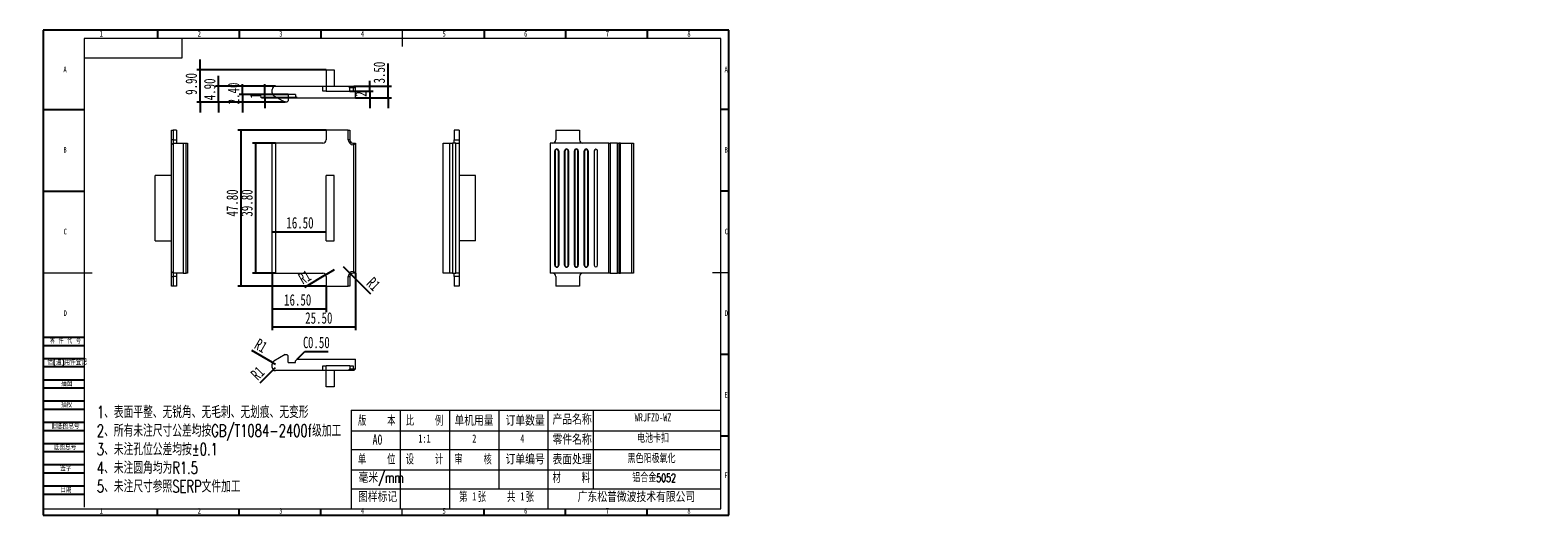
# Model space of a CAD drawing. Header units: millimetres. Extents: x -8 to 916, y -4 to 297.
import ezdxf

# ---------------------------------------------------------------- set-up
doc = ezdxf.new("R2010")
doc.units = ezdxf.units.MM
for name, color, linetype in [('10', 7, 'Continuous'), ('5', 7, 'Continuous'), ('9', 7, 'Continuous')]:
    doc.layers.add(name, color=color, linetype=linetype)
doc.styles.add('SLDTEXTSTYLE0', font='TXT', dxfattribs={"width": 0.7, "bigfont": 'bigfont'})
doc.styles.add('SLDTEXTSTYLE1', font='TXT', dxfattribs={"width": 0.7})
doc.styles.add('SLDTEXTSTYLE2', font='TXT', dxfattribs={"width": 0.614286, "bigfont": 'bigfont'})
doc.styles.add('SLDTEXTSTYLE3', font='TXT', dxfattribs={"width": 0.566667, "bigfont": 'bigfont'})
doc.dimstyles.new('SLDDIMSTYLE0', dxfattribs={"dimtxt": 7, "dimasz": 4.08, "dimexe": 0, "dimexo": 0.0625, "dimgap": 1.75, "dimtad": 2, "dimlfac": 0.5, "dimrnd": 1e-09, "dimzin": 4, "dimdsep": 46, "dimtxsty": 'SLDTEXTSTYLE1', "dimsah": 1, "dimcen": 0.09, "dimadec": 0, "dimazin": 1, "dimtfac": 1, "dimtofl": 0, "dimtmove": 0, "dimatfit": 3, "dimfxl": 0, "dimfrac": 2, "dimtolj": 1, "dimtzin": 12, "dimarcsym": 0})
doc.dimstyles.new('SLDDIMSTYLE1', dxfattribs={"dimtxt": 7, "dimasz": 4.08, "dimexe": 0, "dimexo": 0.0625, "dimgap": 1.75, "dimtad": 2, "dimlfac": 0.5, "dimrnd": 1e-09, "dimzin": 12, "dimdsep": 46, "dimtxsty": 'SLDTEXTSTYLE1', "dimsah": 1, "dimcen": 0, "dimadec": 0, "dimazin": 3, "dimtfac": 1, "dimtofl": 0, "dimtmove": 1, "dimatfit": 3, "dimfxl": 0, "dimfrac": 2, "dimtolj": 1, "dimtzin": 12, "dimarcsym": 0})
doc.dimstyles.new('SLDDIMSTYLE2', dxfattribs={"dimtxt": 7, "dimasz": 4.08, "dimexe": 0, "dimexo": 0.0625, "dimgap": 1.75, "dimtad": 2, "dimlfac": 0.5, "dimrnd": 1e-09, "dimzin": 4, "dimdsep": 46, "dimtxsty": 'SLDTEXTSTYLE1', "dimsah": 1, "dimcen": 0.09, "dimadec": 0, "dimazin": 1, "dimtfac": 1, "dimtmove": 0, "dimatfit": 0, "dimfxl": 0, "dimfrac": 2, "dimtolj": 1, "dimtzin": 12, "dimarcsym": 0})
doc.dimstyles.new('SLDDIMSTYLE3', dxfattribs={"dimtxt": 7, "dimasz": 4.08, "dimexe": 0, "dimexo": 0.0625, "dimgap": 1.75, "dimtad": 2, "dimlfac": 0.5, "dimrnd": 1e-09, "dimzin": 12, "dimdsep": 46, "dimtxsty": 'SLDTEXTSTYLE1', "dimsah": 1, "dimcen": 0.09, "dimadec": 0, "dimazin": 3, "dimtfac": 1, "dimtmove": 0, "dimatfit": 0, "dimfxl": 0, "dimfrac": 2, "dimtolj": 1, "dimtzin": 12, "dimarcsym": 0})
doc.dimstyles.new('SLDDIMSTYLE4', dxfattribs={"dimtxt": 7, "dimasz": 4.08, "dimexe": 0, "dimexo": 0.0625, "dimgap": 1.75, "dimtad": 2, "dimlfac": 0.5, "dimrnd": 1e-09, "dimzin": 12, "dimdsep": 46, "dimtxsty": 'SLDTEXTSTYLE1', "dimsah": 1, "dimcen": 0, "dimadec": 0, "dimazin": 3, "dimtfac": 1, "dimtofl": 0, "dimtmove": 0, "dimatfit": 3, "dimfxl": 0, "dimfrac": 2, "dimtolj": 1, "dimtzin": 12, "dimarcsym": 0})

# ---------------------------------------------------------------- blocks, each defined once
blk = doc.blocks.new('SW_NOTE_0')
at = {"layer": '10', "color": 0, "attachment_point": 1, "style": 'SLDTEXTSTYLE0'}
for s, insert, char_height in [('1\\M+18141\\M+1955C\\M+196CA\\M+195BD\\M+190AE\\M+18141\\M+19DD9锐\\M+18A70\\M+18141\\M+19DD9\\M+196D1\\M+18E68\\M+18141\\M+19DD9划\\M+18DAD\\M+18141\\M+19DD9变\\M+18C60', (0, 9.55), 7.40833), ('2\\M+18141\\M+18F8A\\M+1974C\\M+196A2\\M+1928D\\M+18EDA\\M+190A1\\M+18CF6\\M+18DB7\\M+18BCF\\M+188C2GB/T1084-2400f级\\M+189C1\\M+18D48', (0, -1.83), 7.40833), ('3\\M+18141\\M+196A2\\M+1928D\\M+18D45\\M+188CA\\M+18CF6\\M+18DB7\\M+18BCF\\M+188C2\\M+1817D0.1', (0, -13.21), 7.4083), ('4\\M+18141\\M+196A2\\M+1928D圆\\M+18A70\\M+18BCF为R1.5', (0, -24.58), 7.4083), ('5\\M+18141\\M+196A2\\M+1928D\\M+18EDA\\M+190A1\\M+18E51\\M+18FC6SERP\\M+195B6\\M+18C8F\\M+189C1\\M+18D48', (0, -35.96), 7.4083)]:
    blk.add_mtext(s, dxfattribs=dict(at, insert=insert, char_height=char_height))
blk = doc.blocks.new('_D')
at = {"layer": '10'}
for p, q in [((173.23, 235.87), (119.23, 235.87)), ((121.23, 140.27), (121.23, 235.87)), ((173.23, 140.27), (119.23, 140.27))]:
    blk.add_line(p, q, dxfattribs=at)
for points in [[(121.23, 235.87), (120.72, 231.79), (121.74, 231.79)], [(121.23, 140.27), (121.74, 144.35), (120.72, 144.35)]]:
    blk.add_solid(points, dxfattribs=at)
at = {"layer": '10', "insert": (112.21, 182.86), "char_height": 7, "attachment_point": 1, "rotation": 90, "style": 'SLDTEXTSTYLE1'}
blk.add_mtext('47.80', dxfattribs=at)
blk = doc.blocks.new('_D_1')
at = {"layer": '10'}
blk.add_line((140.23, 173.57), (173.23, 173.57), dxfattribs=at)
for points in [[(140.23, 173.57), (144.31, 173.07), (144.31, 174.08)], [(173.23, 173.57), (169.15, 174.08), (169.15, 173.07)]]:
    blk.add_solid(points, dxfattribs=at)
at = {"layer": '10', "insert": (148.91, 182.6), "char_height": 7, "attachment_point": 1, "style": 'SLDTEXTSTYLE1'}
blk.add_mtext('16.50', dxfattribs=at)
blk = doc.blocks.new('_D_2')
at = {"layer": '10'}
for p, q in [((142.23, 227.87), (128.23, 227.87)), ((130.23, 148.27), (130.23, 227.87)), ((142.23, 148.27), (128.23, 148.27))]:
    blk.add_line(p, q, dxfattribs=at)
for points in [[(130.23, 227.87), (129.72, 223.79), (130.74, 223.79)], [(130.23, 148.27), (130.74, 152.35), (129.72, 152.35)]]:
    blk.add_solid(points, dxfattribs=at)
at = {"layer": '10', "insert": (121.21, 182.86), "char_height": 7, "attachment_point": 1, "rotation": 90, "style": 'SLDTEXTSTYLE1'}
blk.add_mtext('39.80', dxfattribs=at)
blk = doc.blocks.new('_D_3')
at = {"layer": '10'}
for p, q in [((140.23, 148.27), (140.23, 124.36)), ((173.23, 140.27), (173.23, 124.36)), ((140.23, 126.36), (173.23, 126.36))]:
    blk.add_line(p, q, dxfattribs=at)
for points in [[(140.23, 126.36), (144.31, 125.85), (144.31, 126.87)], [(173.23, 126.36), (169.15, 126.87), (169.15, 125.85)]]:
    blk.add_solid(points, dxfattribs=at)
at = {"layer": '10', "insert": (147.51, 135.38), "char_height": 7, "attachment_point": 1, "style": 'SLDTEXTSTYLE1'}
blk.add_mtext('16.50', dxfattribs=at)
blk = doc.blocks.new('_D_4')
at = {"layer": '10'}
for p, q in [((140.23, 148.27), (140.23, 113.3)), ((191.23, 148.27), (191.23, 113.3)), ((140.23, 115.3), (191.23, 115.3))]:
    blk.add_line(p, q, dxfattribs=at)
for points in [[(140.23, 115.3), (144.31, 114.79), (144.31, 115.81)], [(191.23, 115.3), (187.15, 115.81), (187.15, 114.79)]]:
    blk.add_solid(points, dxfattribs=at)
at = {"layer": '10', "insert": (160.45, 124.32), "char_height": 7, "attachment_point": 1, "style": 'SLDTEXTSTYLE1'}
blk.add_mtext('25.50', dxfattribs=at)
blk = doc.blocks.new('_D_5')
at = {"layer": '10'}
for q in [(183.89, 152.13), (200.45, 135.68)]:
    blk.add_line((188.39, 147.66), q, dxfattribs=at)
blk.add_solid([(188.39, 147.66), (185.86, 150.89), (185.14, 150.17)], dxfattribs=at)
at = {"layer": '10', "insert": (202.31, 146.43), "char_height": 7, "attachment_point": 1, "rotation": 315.96899, "style": 'SLDTEXTSTYLE1'}
blk.add_mtext('R1', dxfattribs=at)
blk = doc.blocks.new('_D_6')
at = {"layer": '10'}
for q in [(178.4, 150.55), (159.97, 139.41)]:
    blk.add_line((172.96, 147.27), q, dxfattribs=at)
blk.add_solid([(172.96, 147.27), (176.72, 148.94), (176.19, 149.81)], dxfattribs=at)
at = {"layer": '10', "insert": (155.46, 147.23), "char_height": 7, "attachment_point": 1, "rotation": 30, "style": 'SLDTEXTSTYLE1'}
blk.add_mtext('R1', dxfattribs=at)
blk = doc.blocks.new('_D_7')
at = {"layer": '10'}
for p, q in [((122.01, 257.65), (122.01, 263.87)), ((150.03, 257.65), (120.01, 257.65)), ((148.23, 252.85), (120.01, 252.85)), ((122.01, 257.65), (122.01, 252.85)), ((122.01, 252.85), (122.01, 246.5))]:
    blk.add_line(p, q, dxfattribs=at)
for points in [[(122.01, 257.65), (122.52, 261.73), (121.5, 261.73)], [(122.01, 252.85), (121.5, 248.77), (122.52, 248.77)]]:
    blk.add_solid(points, dxfattribs=at)
at = {"layer": '10', "insert": (112.99, 251.59), "char_height": 7, "attachment_point": 1, "rotation": 90, "style": 'SLDTEXTSTYLE1'}
blk.add_mtext('2.40', dxfattribs=at)
blk = doc.blocks.new('_D_8')
at = {"layer": '10'}
for p, q in [((135.63, 257.65), (135.63, 264)), ((150.03, 257.65), (133.63, 257.65)), ((155.43, 255.65), (133.63, 255.65)), ((135.63, 255.65), (135.63, 257.65)), ((135.63, 255.65), (135.63, 249.3))]:
    blk.add_line(p, q, dxfattribs=at)
for points in [[(135.63, 257.65), (136.14, 261.73), (135.13, 261.73)], [(135.63, 255.65), (135.13, 251.57), (136.14, 251.57)]]:
    blk.add_solid(points, dxfattribs=at)
at = {"layer": '10', "insert": (126.61, 255.07), "char_height": 7, "attachment_point": 1, "rotation": 90, "style": 'SLDTEXTSTYLE1'}
blk.add_mtext('1', dxfattribs=at)
blk = doc.blocks.new('_D_9')
at = {"layer": '10'}
for p, q in [((107.42, 262.65), (107.42, 269)), ((142.23, 262.65), (105.42, 262.65)), ((107.42, 252.85), (107.42, 262.65)), ((148.23, 252.85), (105.42, 252.85)), ((107.42, 252.85), (107.42, 246.5))]:
    blk.add_line(p, q, dxfattribs=at)
for points in [[(107.42, 262.65), (107.93, 266.73), (106.91, 266.73)], [(107.42, 252.85), (106.91, 248.77), (107.93, 248.77)]]:
    blk.add_solid(points, dxfattribs=at)
at = {"layer": '10', "insert": (98.4, 254.11), "char_height": 7, "attachment_point": 1, "rotation": 90, "style": 'SLDTEXTSTYLE1'}
blk.add_mtext('4.90', dxfattribs=at)
blk = doc.blocks.new('_D_10')
at = {"layer": '10'}
for p, q in [((96.14, 272.65), (96.14, 279)), ((173.23, 272.65), (94.14, 272.65)), ((96.14, 252.85), (96.14, 272.65)), ((148.23, 252.85), (94.14, 252.85)), ((96.14, 252.85), (96.14, 246.5))]:
    blk.add_line(p, q, dxfattribs=at)
for points in [[(96.14, 272.65), (96.64, 276.73), (95.63, 276.73)], [(96.14, 252.85), (95.63, 248.77), (96.64, 248.77)]]:
    blk.add_solid(points, dxfattribs=at)
at = {"layer": '10', "insert": (87.11, 257.41), "char_height": 7, "attachment_point": 1, "rotation": 90, "style": 'SLDTEXTSTYLE1'}
blk.add_mtext('9.90', dxfattribs=at)
blk = doc.blocks.new('_D_11')
at = {"layer": '10'}
for p, q in [((187.83, 259.65), (202.03, 259.65)), ((200.03, 259.65), (200.03, 266)), ((200.03, 259.65), (200.03, 255.65)), ((191.23, 255.65), (202.03, 255.65)), ((200.03, 255.65), (200.03, 249.3))]:
    blk.add_line(p, q, dxfattribs=at)
for points in [[(200.03, 259.65), (200.54, 263.73), (199.52, 263.73)], [(200.03, 255.65), (199.52, 251.57), (200.54, 251.57)]]:
    blk.add_solid(points, dxfattribs=at)
at = {"layer": '10', "insert": (191.01, 256.2), "char_height": 7, "attachment_point": 1, "rotation": 90, "style": 'SLDTEXTSTYLE1'}
blk.add_mtext('2', dxfattribs=at)
blk = doc.blocks.new('_D_12')
at = {"layer": '10'}
for p, q in [((211.35, 262.65), (211.35, 276.65)), ((190.23, 262.65), (213.35, 262.65)), ((211.35, 255.65), (211.35, 262.65)), ((191.23, 255.65), (213.35, 255.65)), ((211.35, 255.65), (211.35, 249.3))]:
    blk.add_line(p, q, dxfattribs=at)
for points in [[(211.35, 262.65), (211.85, 266.73), (210.84, 266.73)], [(211.35, 255.65), (210.84, 251.57), (211.85, 251.57)]]:
    blk.add_solid(points, dxfattribs=at)
at = {"layer": '10', "insert": (202.32, 264.37), "char_height": 7, "attachment_point": 1, "rotation": 90, "style": 'SLDTEXTSTYLE1'}
blk.add_mtext('3.50', dxfattribs=at)
blk = doc.blocks.new('SW_CHAMFER_DIMENSION_0')
at = {"layer": '10', "color": 0}
for p, q in [((-3.64, -4.73), (1.1, 0)), ((1.1, 0), (15.35, 0))]:
    blk.add_line(p, q, dxfattribs=at)
at = {"layer": '10', "color": 0, "char_height": 7, "attachment_point": 1, "style": 'SLDTEXTSTYLE1'}
for s, insert in [('C', (0, 9.02)), ('0.50', (3.07, 9.02))]:
    blk.add_mtext(s, dxfattribs=dict(at, insert=insert))
blk = doc.blocks.new('_D_13')
at = {"layer": '10'}
for q in [(127.78, 100.94), (142.23, 92.6)]:
    blk.add_line((140.5, 93.6), q, dxfattribs=at)
blk.add_solid([(140.5, 93.6), (137.22, 96.08), (136.71, 95.2)], dxfattribs=at)
at = {"layer": '10', "insert": (132.2, 108.59), "char_height": 7, "attachment_point": 1, "rotation": 330, "style": 'SLDTEXTSTYLE1'}
blk.add_mtext('R1', dxfattribs=at)
blk = doc.blocks.new('_D_14')
at = {"layer": '10'}
for q in [(132.58, 80.92), (142.23, 90.57)]:
    blk.add_line((140.82, 89.15), q, dxfattribs=at)
blk.add_solid([(140.82, 89.15), (137.57, 86.63), (138.29, 85.91)], dxfattribs=at)
at = {"layer": '10', "insert": (126.4, 87.1), "char_height": 7, "attachment_point": 1, "rotation": 45, "style": 'SLDTEXTSTYLE1'}
blk.add_mtext('R1', dxfattribs=at)

msp = doc.modelspace()

# ---------------------------------------------------------------- linework, layer by layer
at = {"color": 7, "linetype": 'Continuous', "lineweight": 15}
for p, q in [((173.232, 272.646), (178.232, 272.646)), ((173.232, 272.646), (173.232, 262.646)), ((178.232, 272.646), (178.232, 262.646)), ((140.232, 258.619), (140.232, 260.646)), ((142.232, 262.646), (171.232, 262.646)), ((171.232, 259.646), (171.232, 262.646)), ((171.232, 262.646), (173.232, 262.646)), ((173.232, 259.646), (171.232, 259.646)), ((173.232, 262.646), (173.232, 259.646)), ((173.232, 262.646), (186.832, 262.646)), ((173.232, 259.646), (187.832, 259.646)), ((187.832, 261.646), (186.832, 262.646)), ((186.832, 262.646), (189.832, 262.646)), ((187.832, 259.646), (187.832, 261.646)), ((189.832, 261.646), (187.832, 261.646)), ((189.832, 259.646), (187.832, 259.646)), ((189.832, 262.646), (189.832, 261.646)), ((189.832, 262.646), (190.232, 262.646)), ((189.832, 261.646), (189.832, 259.646)), ((191.232, 261.646), (189.832, 261.646)), ((190.232, 262.646), (191.232, 261.646)), ((191.232, 255.646), (191.232, 261.646)), ((141.232, 256.887), (148.232, 252.846)), ((149.232, 252.846), (148.232, 252.846)), ((149.232, 252.846), (150.032, 253.646)), ((154.432, 257.646), (150.032, 257.646)), ((150.032, 257.646), (150.032, 253.646)), ((154.432, 257.646), (154.432, 256.646)), ((154.432, 256.646), (155.432, 255.646)), ((155.432, 255.646), (191.232, 255.646)), ((78.594, 235.866), (79.594, 235.866)), ((78.594, 229.866), (78.594, 235.866)), ((79.594, 235.866), (79.594, 229.866)), ((81.594, 235.866), (79.594, 235.866)), ((81.594, 235.866), (81.594, 229.866)), ((173.232, 235.866), (173.232, 229.866)), ((186.832, 235.866), (173.232, 235.866)), ((186.832, 229.866), (186.832, 235.866)), ((186.832, 235.866), (187.832, 235.866)), ((187.832, 235.866), (187.832, 229.866)), ((254.779, 235.866), (251.779, 235.866)), ((251.779, 235.866), (251.779, 229.866)), ((254.779, 235.866), (254.779, 229.866)), ((313.959, 235.866), (313.959, 229.866)), ((313.959, 235.866), (328.559, 235.866)), ((328.559, 235.866), (328.559, 229.866)), ((79.594, 229.866), (78.594, 229.866)), ((78.594, 226.866), (78.594, 229.866)), ((78.594, 226.866), (79.594, 227.866)), ((78.594, 149.266), (78.594, 226.866)), ((79.594, 229.866), (79.594, 227.866)), ((79.594, 229.866), (81.594, 229.866)), ((79.594, 227.866), (79.594, 148.266)), ((79.594, 227.866), (85.594, 227.866)), ((81.594, 229.866), (81.594, 227.866)), ((85.594, 227.866), (85.594, 148.266)), ((85.594, 227.866), (87.594, 227.866)), ((87.594, 148.266), (87.594, 227.866)), ((87.594, 227.866), (88.394, 227.866)), ((88.394, 227.866), (88.394, 148.266)), ((140.232, 148.266), (140.232, 227.866)), ((140.232, 227.866), (142.232, 227.866)), ((142.232, 227.866), (142.232, 148.266)), ((171.232, 227.866), (142.232, 227.866)), ((187.832, 229.866), (186.832, 229.866)), ((189.832, 227.866), (189.832, 226.866)), ((189.832, 227.866), (191.232, 227.866)), ((190.232, 226.866), (189.832, 226.866)), ((190.232, 226.866), (191.232, 227.866)), ((190.232, 149.266), (190.232, 226.866)), ((191.232, 227.866), (191.232, 148.266)), ((244.979, 148.266), (244.979, 227.866)), ((244.979, 227.866), (249.021, 227.866)), ((249.021, 148.266), (249.021, 227.866)), ((249.021, 227.866), (250.753, 227.866)), ((250.753, 227.866), (250.753, 148.266)), ((252.779, 227.866), (250.753, 227.866)), ((251.779, 229.866), (254.779, 229.866)), ((251.779, 227.866), (251.779, 229.866)), ((252.779, 148.266), (252.779, 227.866)), ((252.779, 227.866), (254.779, 227.866)), ((254.779, 229.866), (254.779, 227.866)), ((254.779, 227.866), (254.779, 148.266)), ((310.559, 227.866), (310.559, 148.266)), ((346.359, 227.866), (310.559, 227.866)), ((313.359, 153.066), (313.359, 223.066)), ((313.559, 223.066), (313.359, 223.066)), ((313.559, 223.066), (313.559, 153.066)), ((315.559, 223.066), (315.759, 223.066)), ((315.559, 153.066), (315.559, 223.066)), ((315.759, 223.066), (315.759, 153.066)), ((319.359, 153.066), (319.359, 223.066)), ((319.559, 223.066), (319.359, 223.066)), ((319.559, 223.066), (319.559, 153.066)), ((321.559, 153.066), (321.559, 223.066)), ((321.759, 223.066), (321.559, 223.066)), ((321.759, 223.066), (321.759, 153.066)), ((325.359, 153.066), (325.359, 223.066)), ((325.559, 223.066), (325.359, 223.066)), ((325.559, 223.066), (325.559, 153.066)), ((327.559, 153.066), (327.559, 223.066)), ((327.759, 223.066), (327.559, 223.066)), ((327.759, 223.066), (327.759, 153.066)), ((331.359, 153.066), (331.359, 223.066)), ((331.559, 223.066), (331.359, 223.066)), ((331.559, 223.066), (331.559, 153.066)), ((333.559, 153.066), (333.559, 223.066)), ((333.759, 223.066), (333.559, 223.066)), ((333.759, 223.066), (333.759, 153.066)), ((337.559, 223.066), (337.559, 153.066)), ((339.559, 153.066), (339.559, 223.066)), ((346.359, 148.266), (346.359, 227.866)), ((346.359, 227.866), (347.359, 227.866)), ((347.359, 227.866), (347.359, 148.266)), ((351.759, 227.866), (347.359, 227.866)), ((351.759, 148.266), (351.759, 227.866)), ((351.759, 227.866), (352.559, 227.866)), ((352.559, 227.866), (352.559, 148.266)), ((353.559, 227.866), (352.559, 227.866)), ((353.559, 148.266), (353.559, 227.866)), ((353.559, 227.866), (360.559, 227.866)), ((360.559, 148.266), (360.559, 227.866)), ((360.559, 227.866), (361.559, 227.866)), ((361.559, 227.866), (361.559, 148.266)), ((68.594, 168.066), (68.594, 208.066)), ((78.594, 208.066), (68.594, 208.066)), ((173.232, 168.066), (173.232, 208.066)), ((178.232, 208.066), (173.232, 208.066)), ((178.232, 168.066), (178.232, 208.066)), ((264.779, 208.066), (254.779, 208.066)), ((264.779, 168.066), (264.779, 208.066)), ((68.594, 168.066), (78.594, 168.066)), ((173.232, 168.066), (178.232, 168.066)), ((264.779, 168.066), (254.779, 168.066)), ((78.594, 149.266), (79.594, 148.266)), ((78.594, 146.266), (78.594, 149.266)), ((85.594, 148.266), (79.594, 148.266)), ((79.594, 148.266), (79.594, 146.266)), ((81.594, 148.266), (81.594, 146.266)), ((85.594, 148.266), (87.594, 148.266)), ((88.394, 148.266), (87.594, 148.266)), ((142.232, 148.266), (140.232, 148.266)), ((142.232, 148.266), (171.232, 148.266)), ((189.832, 149.266), (190.232, 149.266)), ((189.832, 149.266), (189.832, 148.266)), ((191.232, 148.266), (189.832, 148.266)), ((190.232, 149.266), (191.232, 148.266)), ((249.021, 148.266), (244.979, 148.266)), ((250.753, 148.266), (249.021, 148.266)), ((250.753, 148.266), (252.779, 148.266)), ((251.779, 146.266), (251.779, 148.266)), ((254.779, 148.266), (252.779, 148.266)), ((254.779, 148.266), (254.779, 146.266)), ((346.359, 148.266), (310.559, 148.266)), ((313.359, 153.066), (313.559, 153.066)), ((315.759, 153.066), (315.559, 153.066)), ((319.559, 153.066), (319.359, 153.066)), ((321.759, 153.066), (321.559, 153.066)), ((325.559, 153.066), (325.359, 153.066)), ((327.759, 153.066), (327.559, 153.066)), ((331.559, 153.066), (331.359, 153.066)), ((333.759, 153.066), (333.559, 153.066)), ((347.359, 148.266), (346.359, 148.266)), ((347.359, 148.266), (351.759, 148.266)), ((352.559, 148.266), (351.759, 148.266)), ((352.559, 148.266), (353.559, 148.266)), ((360.559, 148.266), (353.559, 148.266)), ((361.559, 148.266), (360.559, 148.266)), ((78.594, 146.266), (79.594, 146.266)), ((78.594, 140.266), (78.594, 146.266)), ((79.594, 140.266), (78.594, 140.266)), ((81.594, 146.266), (79.594, 146.266)), ((79.594, 146.266), (79.594, 140.266)), ((81.594, 140.266), (79.594, 140.266)), ((81.594, 146.266), (81.594, 140.266)), ((173.232, 146.266), (173.232, 140.266)), ((173.232, 140.266), (186.832, 140.266)), ((186.832, 140.266), (186.832, 146.266)), ((186.832, 146.266), (187.832, 146.266)), ((187.832, 140.266), (186.832, 140.266)), ((187.832, 146.266), (187.832, 140.266)), ((254.779, 146.266), (251.779, 146.266)), ((251.779, 146.266), (251.779, 140.266)), ((254.779, 140.266), (251.779, 140.266)), ((254.779, 146.266), (254.779, 140.266)), ((313.959, 146.266), (313.959, 140.266)), ((328.559, 140.266), (313.959, 140.266)), ((328.559, 146.266), (328.559, 140.266)), ((140.232, 90.569), (140.232, 92.596)), ((148.232, 98.369), (141.232, 94.328)), ((148.232, 98.369), (149.232, 98.369)), ((150.032, 97.569), (149.232, 98.369)), ((150.032, 93.569), (150.032, 97.569)), ((150.032, 93.569), (154.432, 93.569)), ((155.432, 95.569), (154.432, 94.569)), ((154.432, 93.569), (154.432, 94.569)), ((155.432, 95.569), (191.232, 95.569)), ((191.232, 89.569), (191.232, 95.569)), ((171.232, 88.569), (142.232, 88.569)), ((171.232, 88.569), (171.232, 91.569)), ((171.232, 91.569), (173.232, 91.569)), ((173.232, 88.569), (171.232, 88.569)), ((173.232, 88.569), (173.232, 91.569)), ((187.832, 91.569), (173.232, 91.569)), ((186.832, 88.569), (173.232, 88.569)), ((173.232, 78.569), (173.232, 88.569)), ((178.232, 88.569), (178.232, 78.569)), ((186.832, 88.569), (187.832, 89.569)), ((189.832, 88.569), (186.832, 88.569)), ((187.832, 91.569), (187.832, 89.569)), ((187.832, 91.569), (189.832, 91.569)), ((187.832, 89.569), (189.832, 89.569)), ((189.832, 91.569), (189.832, 89.569)), ((189.832, 89.569), (189.832, 88.569)), ((189.832, 89.569), (191.232, 89.569)), ((190.232, 88.569), (189.832, 88.569)), ((190.232, 88.569), (191.232, 89.569)), ((178.232, 78.569), (173.232, 78.569))]:
    msp.add_line(p, q, dxfattribs=at)
for centre, radius, start, end in [((142.232, 260.646), 2, 90, 180), ((142.232, 258.619), 2, 180, 240), ((171.232, 229.866), 2, 270, 0), ((189.832, 229.866), 3, 180, 270), ((189.832, 229.866), 2, 180, 270), ((311.959, 229.866), 2, 270, 0), ((314.559, 223.066), 1.2, 0, 180), ((314.559, 223.066), 1, 0, 180), ((320.559, 223.066), 1.2, 0, 180), ((320.559, 223.066), 1, 0, 180), ((326.559, 223.066), 1.2, 0, 180), ((326.559, 223.066), 1, 0, 180), ((330.559, 229.866), 2, 180, 270), ((332.559, 223.066), 1.2, 0, 180), ((332.559, 223.066), 1, 0, 180), ((338.559, 223.066), 1, 0, 180), ((171.232, 146.266), 2, 0, 90), ((189.832, 146.266), 3, 90, 180), ((189.832, 146.266), 2, 90, 180), ((311.959, 146.266), 2, 0, 90), ((314.559, 153.066), 1.2, 180, 0), ((314.559, 153.066), 1, 180, 0), ((320.559, 153.066), 1.2, 180, 0), ((320.559, 153.066), 1, 180, 0), ((326.559, 153.066), 1.2, 180, 0), ((326.559, 153.066), 1, 180, 0), ((330.559, 146.266), 2, 90, 180), ((332.559, 153.066), 1.2, 180, 0), ((332.559, 153.066), 1, 180, 0), ((338.559, 153.066), 1, 180, 0), ((142.232, 92.596), 2, 120, 180), ((142.232, 90.569), 2, 180, 270)]:
    msp.add_arc(centre, radius, start, end, dxfattribs=at)
at = {"layer": '10', "color": 7}
for p, q in [((0, 109), (25, 109)), ((0, 104), (25, 104)), ((0, 96), (25, 96)), ((0, 91), (25, 91)), ((0, 83), (25, 83)), ((0, 78), (25, 78)), ((0, 70), (25, 70)), ((0, 65), (25, 65)), ((0, 57), (25, 57)), ((0, 52), (25, 52)), ((0, 44), (25, 44)), ((0, 39), (25, 39)), ((0, 31), (25, 31)), ((0, 26), (25, 26)), ((0, 18), (25, 18)), ((0, 13), (25, 13))]:
    msp.add_line(p, q, dxfattribs=at)
at = {"layer": '10', "lineweight": 15}
for p, q in [((188.679, 64.43), (188.679, 3.896)), ((188.679, 64.43), (415, 64.43)), ((218.713, 64.43), (218.713, 3.896)), ((248.825, 64.43), (248.825, 3.896)), ((279.127, 64.43), (279.127, 16.21)), ((309.173, 64.43), (309.173, 3.896)), ((336.933, 64.43), (336.933, 16.21)), ((188.679, 51.81), (415, 51.81)), ((188.679, 40.192), (415, 40.192)), ((188.679, 27.932), (415, 27.932)), ((188.679, 16.21), (415, 16.21))]:
    msp.add_line(p, q, dxfattribs=at)
at = {"layer": '5'}
for p, q in [((70, 297), (70, 292)), ((120, 297), (120, 292)), ((170, 297), (170, 292)), ((270, 297), (270, 292)), ((320, 297), (320, 292)), ((370, 297), (370, 292)), ((0, 248.5), (25, 248.5)), ((420, 248.5), (415, 248.5)), ((0, 198.5), (25, 198.5)), ((420, 198.5), (415, 198.5)), ((420, 98.5), (415, 98.5)), ((420, 48.5), (415, 48.5)), ((70, 0), (70, 3.896)), ((120, 0), (120, 3.896)), ((170, 0), (170, 3.896)), ((270, 0), (270, 3.896)), ((320, 0), (320, 3.896)), ((370, 0), (370, 3.896))]:
    msp.add_line(p, q, dxfattribs=at)
at = {"layer": '5', "lineweight": 15}
for p, q in [((219.871, 297), (219.871, 287)), ((0, 148.5), (30, 148.5)), ((420, 148.5), (410, 148.5)), ((219.871, 0), (219.871, 3.896))]:
    msp.add_line(p, q, dxfattribs=at)
at = {"layer": '5', "color": 7, "lineweight": 15}
for p, q in [((415, 292), (25, 292)), ((25, 292), (25, 5)), ((85, 280), (85, 292)), ((415, 3.896), (415, 292)), ((25, 280), (85, 280)), ((0, 3.896), (415, 3.896))]:
    msp.add_line(p, q, dxfattribs=at)
at = {"layer": '9', "color": 7}
for p, q in [((420, 297), (0, 297)), ((0, 297), (0, 0)), ((420, 148.5), (420, 297)), ((420, 0), (420, 148.5)), ((0, 0), (420, 0))]:
    msp.add_line(p, q, dxfattribs=at)

# ---------------------------------------------------------------- block references
at = {"layer": '10'}
for name, p in [('SW_CHAMFER_DIMENSION_0', (159.069, 100.302)), ('SW_NOTE_0', (32.805, 57.372))]:
    msp.add_blockref(name, p, dxfattribs=at)

# ---------------------------------------------------------------- texts
for s, insert, char_height, attachment_point, style in [('1', (35.544, 296.543), 3.5, 2, 'SLDTEXTSTYLE1'), ('2', (95.544, 296.543), 3.5, 2, 'SLDTEXTSTYLE1'), ('3', (145.544, 296.543), 3.5, 2, 'SLDTEXTSTYLE1'), ('4', (195.544, 296.543), 3.5, 2, 'SLDTEXTSTYLE1'), ('5', (245.544, 296.543), 3.5, 2, 'SLDTEXTSTYLE1'), ('6', (295.547, 296.543), 3.5, 2, 'SLDTEXTSTYLE1'), ('7', (345.547, 296.543), 3.5, 2, 'SLDTEXTSTYLE1'), ('8', (395.547, 296.543), 3.5, 2, 'SLDTEXTSTYLE1'), ('A', (13.32, 274.736), 3.5, 2, 'SLDTEXTSTYLE1'), ('A', (418.32, 274.736), 3.5, 2, 'SLDTEXTSTYLE1'), ('B', (13.32, 225.543), 3.5, 2, 'SLDTEXTSTYLE1'), ('B', (418.32, 225.543), 3.5, 2, 'SLDTEXTSTYLE1'), ('C', (13.427, 175.486), 3.5, 2, 'SLDTEXTSTYLE1'), ('C', (418.427, 175.486), 3.5, 2, 'SLDTEXTSTYLE1'), ('D', (13.43, 125.543), 3.5, 2, 'SLDTEXTSTYLE1'), ('D', (418.43, 125.543), 3.5, 2, 'SLDTEXTSTYLE1'), ('E', (418.318, 75.486), 3.5, 2, 'SLDTEXTSTYLE1'), ('\\M+194C5    \\M+1967B', (192.807, 61.157), 6.35, 1, 'SLDTEXTSTYLE3'), ('\\M+194E4    \\M+197E1', (222.061, 61.157), 6.35, 1, 'SLDTEXTSTYLE3'), ('单\\M+18AF7\\M+19770\\M+197CA', (251.837, 61.157), 6.35, 1, 'SLDTEXTSTYLE0'), ('订单\\M+19094\\M+197CA', (283.164, 61.157), 6.35, 1, 'SLDTEXTSTYLE0'), ('产\\M+19569\\M+196BC\\M+18FCC', (311.946, 61.915), 6.35, 1, 'SLDTEXTSTYLE0'), ('WRJFZD-WZ', (362.295, 62.443), 5, 1, 'SLDTEXTSTYLE1'), ('A0', (201.703, 49.583), 6.35, 1, 'SLDTEXTSTYLE1'), ('1:1', (229.744, 49.465), 5, 1, 'SLDTEXTSTYLE1'), ('2', (262.762, 49.465), 5, 1, 'SLDTEXTSTYLE1'), ('4', (292.221, 49.465), 5, 1, 'SLDTEXTSTYLE1'), ('\\M+197EB\\M+18C8F\\M+196BC\\M+18FCC', (311.958, 49.583), 6.35, 1, 'SLDTEXTSTYLE0'), ('电\\M+19272卡\\M+19D4A', (363.749, 49.465), 5, 1, 'SLDTEXTSTYLE0'), ('单    \\M+188CA', (192.819, 37.451), 6.35, 1, 'SLDTEXTSTYLE3'), ('设    计', (222.061, 37.451), 6.35, 1, 'SLDTEXTSTYLE3'), ('审    \\M+18A6A', (251.825, 37.451), 6.35, 1, 'SLDTEXTSTYLE3'), ('订单编\\M+18D86', (283.158, 37.451), 6.35, 1, 'SLDTEXTSTYLE0'), ('\\M+1955C\\M+196CA处\\M+1979D', (311.958, 37.451), 6.35, 1, 'SLDTEXTSTYLE0'), ('\\M+1FC4B\\M+19046阳极氧\\M+189BB', (357.93, 37.052), 5, 1, 'SLDTEXTSTYLE0'), ('\\M+19F7C\\M+195C4/mm', (193.13, 26.277), 6.35, 1, 'SLDTEXTSTYLE0'), ('\\M+18DDE    \\M+197BF', (311.958, 26.17), 6.35, 1, 'SLDTEXTSTYLE3'), ('铝\\M+18D87\\M+18BE05052', (360.84, 25.357), 5, 1, 'SLDTEXTSTYLE0'), ('F', (418.224, 26.236), 3.5, 2, 'SLDTEXTSTYLE1'), ('图样标记', (192.807, 14.487), 6.35, 1, 'SLDTEXTSTYLE0'), ('\\M+191E6  张    \\M+18BA4  张', (254.755, 14.487), 6.35, 1, 'SLDTEXTSTYLE3'), ('1', (262.762, 14.117), 5, 1, 'SLDTEXTSTYLE1'), ('1', (292.221, 14.117), 5, 1, 'SLDTEXTSTYLE1'), ('\\M+19BF6东\\M+18FBC\\M+19581\\M+194F7\\M+19467\\M+18B5A术\\M+1974C\\M+18CC0\\M+18CF6\\M+18E69', (327.369, 14.487), 6.35, 1, 'SLDTEXTSTYLE0'), ('1', (35.544, 4.486), 3.5, 2, 'SLDTEXTSTYLE1'), ('2', (95.544, 4.486), 3.5, 2, 'SLDTEXTSTYLE1'), ('3', (145.544, 4.486), 3.5, 2, 'SLDTEXTSTYLE1'), ('4', (195.544, 4.486), 3.5, 2, 'SLDTEXTSTYLE1'), ('5', (245.544, 4.486), 3.5, 2, 'SLDTEXTSTYLE1'), ('6', (295.547, 4.486), 3.5, 2, 'SLDTEXTSTYLE1'), ('7', (345.547, 4.486), 3.5, 2, 'SLDTEXTSTYLE1'), ('8', (395.547, 4.486), 3.5, 2, 'SLDTEXTSTYLE1')]:
    msp.add_mtext(s, dxfattribs=dict(at, insert=insert, char_height=char_height, attachment_point=attachment_point, style=style))
at = {"layer": '10', "color": 7, "char_height": 3.5}
for s, insert, attachment_point, style in [('\\M+197EB \\M+18C8F \\M+191E3 \\M+18D86', (4.023, 108.595), 1, 'SLDTEXTSTYLE2'), ('\\M+18ED8(\\M+192CA)\\M+19770\\M+18C8F\\M+1936F记', (2.474, 95.499), 1, 'SLDTEXTSTYLE0'), ('\\M+19560图', (14.33, 82.553), 2, 'SLDTEXTSTYLE0'), ('\\M+19560\\M+18D5A', (14.298, 69.517), 2, 'SLDTEXTSTYLE0'), ('\\M+18B8C\\M+192EA图总\\M+18D86', (5, 56.488), 1, 'SLDTEXTSTYLE0'), ('\\M+192EA图总\\M+18D86', (6.5, 43.486), 1, 'SLDTEXTSTYLE0'), ('签\\M+18E9A', (13.804, 30.537), 2, 'SLDTEXTSTYLE0'), ('\\M+193FA\\M+18AFA', (13.881, 17.437), 2, 'SLDTEXTSTYLE0')]:
    msp.add_mtext(s, dxfattribs=dict(at, insert=insert, attachment_point=attachment_point, style=style))

# ---------------------------------------------------------------- dimensions: what is measured, and where the dimension line sits
at = {"layer": '10'}
for base, p1, p2, dimstyle, picture, middle in [((96.136, 272.646), (148.232, 252.846), (173.232, 272.646), 'SLDDIMSTYLE2', '_D_10', (96.136, 263.544)), ((211.346, 262.646), (191.232, 255.646), (190.232, 262.646), 'SLDDIMSTYLE2', '_D_12', (211.346, 270.509)), ((107.421, 262.646), (148.232, 252.846), (142.232, 262.646), 'SLDDIMSTYLE2', '_D_9', (107.421, 260.247)), ((122.011, 252.846), (150.032, 257.646), (148.232, 252.846), 'SLDDIMSTYLE2', '_D_7', (122.011, 257.732)), ((135.634, 257.646), (155.432, 255.646), (150.032, 257.646), 'SLDDIMSTYLE3', '_D_8', (135.634, 256.604)), ((200.032, 255.646), (187.832, 259.646), (191.232, 255.646), 'SLDDIMSTYLE3', '_D_11', (200.032, 257.732)), ((121.232, 235.866), (173.232, 140.266), (173.232, 235.866), 'SLDDIMSTYLE0', '_D', (121.232, 190.529)), ((130.232, 227.866), (142.232, 148.266), (142.232, 227.866), 'SLDDIMSTYLE0', '_D_2', (130.232, 190.529))]:
    dim = msp.add_linear_dim(base=base, p1=p1, p2=p2, angle=90, dimstyle=dimstyle, dxfattribs=at)
    dim.commit()
    dim.dimension.update_dxf_attribs({"geometry": picture, "text_midpoint": middle, "dimtype": 160})
for base, p2, picture, middle in [((173.232, 173.574), (173.232, 168.066), '_D_1', (156.58, 173.574)), ((173.232, 126.358), (173.232, 140.266), '_D_3', (155.185, 126.358)), ((191.232, 115.3), (191.232, 148.266), '_D_4', (168.127, 115.3))]:
    dim = msp.add_linear_dim(base=base, p1=(140.232, 148.266), p2=p2, dimstyle='SLDDIMSTYLE0', dxfattribs=at)
    dim.commit()
    dim.dimension.update_dxf_attribs({"geometry": picture, "text_midpoint": middle, "dimtype": 160})
for center, mpoint, dimstyle, picture, middle in [((171.232, 146.266), (172.964, 147.266), 'SLDDIMSTYLE1', '_D_6', (161.81, 140.826)), ((189.832, 146.266), (188.394, 147.656), 'SLDDIMSTYLE1', '_D_5', (198.898, 137.501)), ((142.232, 92.596), (140.5, 93.596), 'SLDDIMSTYLE4', '_D_13', (129.904, 99.713)), ((142.232, 90.569), (140.818, 89.155), 'SLDDIMSTYLE4', '_D_14', (134.222, 82.559))]:
    dim = msp.add_radius_dim(center=center, mpoint=mpoint, dimstyle=dimstyle, dxfattribs=at)
    dim.commit()
    dim.dimension.update_dxf_attribs({"geometry": picture, "text_midpoint": middle, "dimtype": 164})

doc.saveas('drawing.dxf')
